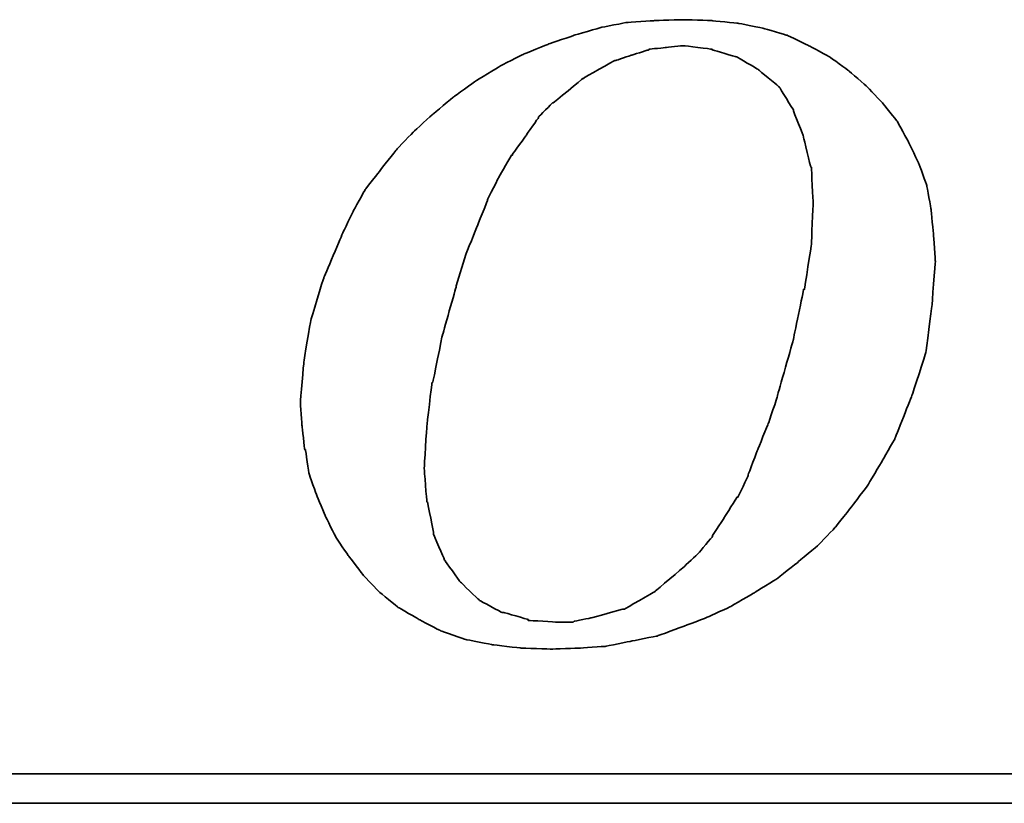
# Model space of a CAD drawing. Header units: millimetres. Extents: x 85 to 589, y 104 to 272.
# Tile 34 of 52: x 466.67 to 473.78, y 155.41 to 161.06. Entities that reach past the tile are written whole.
import ezdxf

# ---------------------------------------------------------------- set-up
doc = ezdxf.new("R2010")
doc.units = ezdxf.units.MM
doc.header["$LTSCALE"] = 0.1
doc.layers.add('DIM', color=4, linetype='CONTINUOUS')
doc.layers.add('layer 1', color=7, linetype='CONTINUOUS')

# ---------------------------------------------------------------- blocks, each defined once
blk = doc.blocks.new('TBI MOTION logo(完整正式版)')
at = {"layer": 'layer 1', "color": 22, "lineweight": 35}
for points, knots in [([(-11.34375, -6.98375), (-11.34375, -6.98375), (-10.91375, -7.43875), (-10.91375, -7.43875), (-10.91375, -7.43875), (-10.91375, -7.43875), (-10.38625, -7.87125), (-10.38625, -7.87125), (-10.38625, -7.87125), (-10.38625, -7.87125), (-9.81125, -8.20375), (-9.81125, -8.20375), (-9.81125, -8.20375), (-9.81125, -8.20375), (-9.21125, -8.51875), (-9.21125, -8.51875), (-9.21125, -8.51875), (-9.21125, -8.51875), (-8.51625, -8.75875), (-8.51625, -8.75875), (-8.51625, -8.75875), (-8.51625, -8.75875), (-7.77125, -8.90375), (-7.77125, -8.90375), (-7.77125, -8.90375), (-7.77125, -8.90375), (-6.97875, -8.99875), (-6.97875, -8.99875), (-6.97875, -8.99875), (-6.97875, -8.99875), (-6.14125, -9.02375), (-6.14125, -9.02375), (-6.14125, -9.02375), (-6.14125, -9.02375), (-5.37125, -8.99875), (-5.37125, -8.99875), (-5.37125, -8.99875), (-5.37125, -8.99875), (-4.65375, -8.94875), (-4.65375, -8.94875), (-4.65375, -8.94875), (-4.65375, -8.94875), (-3.93375, -8.80625), (-3.93375, -8.80625), (-3.93375, -8.80625), (-3.93375, -8.80625), (-3.21375, -8.66375), (-3.21375, -8.66375), (-3.21375, -8.66375), (-3.21375, -8.66375), (-2.49375, -8.39875), (-2.49375, -8.39875), (-2.49375, -8.39875), (-2.49375, -8.39875), (-1.79875, -8.13375), (-1.79875, -8.13375), (-1.79875, -8.13375), (-1.79875, -8.13375), (-1.17375, -7.84375), (-1.17375, -7.84375), (-1.17375, -7.84375), (-1.17375, -7.84375), (-0.52375, -7.46375), (-0.52375, -7.46375), (-0.52375, -7.46375), (-0.52375, -7.46375), (0.10124, -7.07875), (0.10124, -7.07875), (0.10124, -7.07875), (0.10124, -7.07875), (0.67625, -6.62375), (0.67625, -6.62375), (0.67625, -6.62375), (0.67625, -6.62375), (1.24874, -6.14375), (1.24874, -6.14375), (1.24874, -6.14375), (1.24874, -6.14375), (1.72874, -5.64125), (1.72874, -5.64125), (1.72874, -5.64125), (1.72874, -5.64125), (2.18624, -5.06375), (2.18624, -5.06375), (2.18624, -5.06375), (2.18624, -5.06375), (2.61625, -4.48874), (2.61625, -4.48874), (2.61625, -4.48874), (2.61625, -4.48874), (3.00125, -3.83874), (3.00125, -3.83874), (3.00125, -3.83874), (3.00125, -3.83874), (3.36124, -3.21374), (3.36124, -3.21374), (3.36124, -3.21374), (3.36124, -3.21374), (3.84374, -1.99125), (3.84374, -1.99125), (3.84374, -1.99125), (3.84374, -1.99125), (4.22625, -0.81875), (4.22625, -0.81875), (4.22625, -0.81875), (4.22625, -0.81875), (4.39125, 0.45624), (4.39125, 0.45624), (4.39125, 0.45624), (4.39125, 0.45624), (4.48874, 1.70124), (4.48874, 1.70124), (4.48874, 1.70124), (4.48874, 1.70124), (4.43874, 2.44625), (4.43874, 2.44625), (4.43874, 2.44625), (4.43874, 2.44625), (4.36874, 3.14125), (4.36874, 3.14125), (4.36874, 3.14125), (4.36874, 3.14125), (4.25125, 3.81125), (4.25125, 3.81125), (4.25125, 3.81125), (4.25125, 3.81125), (4.03124, 4.41125), (4.03124, 4.41125), (4.03124, 4.41125), (4.03124, 4.41125), (3.74374, 5.01125), (3.74374, 5.01125), (3.74374, 5.01125), (3.74374, 5.01125), (3.43124, 5.58875), (3.43124, 5.58875), (3.43124, 5.58875), (3.43124, 5.58875), (3.02625, 6.09125), (3.02625, 6.09125), (3.02625, 6.09125), (3.02625, 6.09125), (2.59374, 6.54875), (2.59374, 6.54875), (2.59374, 6.54875), (2.59374, 6.54875), (2.09124, 6.98125), (2.09124, 6.98125), (2.09124, 6.98125), (2.09124, 6.98125), (1.56124, 7.36625), (1.56124, 7.36625), (1.56124, 7.36625), (1.56124, 7.36625), (0.98624, 7.67625), (0.98624, 7.67625), (0.98624, 7.67625), (0.98624, 7.67625), (0.38624, 7.96375), (0.38624, 7.96375), (0.38624, 7.96375), (0.38624, 7.96375), (-0.25875, 8.15625), (-0.25875, 8.15625), (-0.25875, 8.15625), (-0.25875, 8.15625), (-0.98125, 8.30125), (-0.98125, 8.30125), (-0.98125, 8.30125), (-0.98125, 8.30125), (-1.70124, 8.37125), (-1.70124, 8.37125), (-1.70124, 8.37125), (-1.70124, 8.37125), (-2.49375, 8.39624), (-2.49375, 8.39624), (-2.49375, 8.39624), (-2.49375, 8.39624), (-3.28625, 8.37125), (-3.28625, 8.37125), (-3.28625, 8.37125), (-3.28625, 8.37125), (-4.05125, 8.32125), (-4.05125, 8.32125), (-4.05125, 8.32125), (-4.05125, 8.32125), (-4.77375, 8.18125), (-4.77375, 8.18125), (-4.77375, 8.18125), (-4.77375, 8.18125), (-5.51625, 7.96375), (-5.51625, 7.96375), (-5.51625, 7.96375), (-5.51625, 7.96375), (-6.21125, 7.72625), (-6.21125, 7.72625), (-6.21125, 7.72625), (-6.21125, 7.72625), (-6.92875, 7.43625), (-6.92875, 7.43625), (-6.92875, 7.43625), (-6.92875, 7.43625), (-7.57875, 7.10125), (-7.57875, 7.10125), (-7.57875, 7.10125), (-7.57875, 7.10125), (-8.24875, 6.69125), (-8.24875, 6.69125), (-8.24875, 6.69125), (-8.24875, 6.69125), (-8.84875, 6.26125), (-8.84875, 6.26125), (-8.84875, 6.26125), (-8.84875, 6.26125), (-9.42625, 5.78125), (-9.42625, 5.78125), (-9.42625, 5.78125), (-9.42625, 5.78125), (-9.95375, 5.30125), (-9.95375, 5.30125), (-9.95375, 5.30125), (-9.95375, 5.30125), (-10.43375, 4.79624), (-10.43375, 4.79624), (-10.43375, 4.79624), (-10.43375, 4.79624), (-10.88875, 4.22125), (-10.88875, 4.22125), (-10.88875, 4.22125), (-10.88875, 4.22125), (-11.29875, 3.69375), (-11.29875, 3.69375), (-11.29875, 3.69375), (-11.29875, 3.69375), (-11.63375, 3.09125), (-11.63375, 3.09125), (-11.63375, 3.09125), (-11.63375, 3.09125), (-11.91875, 2.49625), (-11.91875, 2.49625), (-11.91875, 2.49625), (-11.91875, 2.49625), (-12.44875, 1.24625), (-12.44875, 1.24625), (-12.44875, 1.24625), (-12.44875, 1.24625), (-12.80875, 0.06874), (-12.80875, 0.06874), (-12.80875, 0.06874), (-12.80875, 0.06874), (-12.99875, -1.07875), (-12.99875, -1.07875), (-12.99875, -1.07875), (-12.99875, -1.07875), (-13.09375, -2.18375), (-13.09375, -2.18375), (-13.09375, -2.18375), (-13.09375, -2.18375), (-13.04875, -2.85375), (-13.04875, -2.85375), (-13.04875, -2.85375), (-13.04875, -2.85375), (-12.97375, -3.50375), (-12.97375, -3.50375), (-12.97375, -3.50375), (-12.97375, -3.50375), (-12.95375, -3.50375), (-12.95375, -3.50375), (-12.95375, -3.50375), (-12.95375, -3.50375), (-12.85375, -4.17375), (-12.85375, -4.17375), (-12.85375, -4.17375), (-12.85375, -4.17375), (-12.63875, -4.77624), (-12.63875, -4.77624), (-12.63875, -4.77624), (-12.63875, -4.77624), (-12.39875, -5.35125), (-12.39875, -5.35125), (-12.39875, -5.35125), (-12.39875, -5.35125), (-12.11375, -5.92875), (-12.11375, -5.92875), (-12.11375, -5.92875), (-12.11375, -5.92875), (-11.75375, -6.45375), (-11.75375, -6.45375), (-11.75375, -6.45375), (-11.75375, -6.45375), (-11.34375, -6.98375), (-11.34375, -6.98375)], [0, 0, 0, 0, 0.01369863, 0.01369863, 0.01369863, 0.01369864, 0.02739726, 0.02739726, 0.02739726, 0.02739727, 0.04109589, 0.04109589, 0.04109589, 0.0410959, 0.05479452, 0.05479452, 0.05479452, 0.05479453, 0.06849315, 0.06849315, 0.06849315, 0.06849316, 0.08219178, 0.08219178, 0.08219178, 0.08219179, 0.09589041, 0.09589041, 0.09589041, 0.09589042, 0.10958904, 0.10958904, 0.10958904, 0.10958905, 0.12328767, 0.12328767, 0.12328767, 0.12328768, 0.1369863, 0.1369863, 0.1369863, 0.13698631, 0.15068493, 0.15068493, 0.15068493, 0.15068494, 0.16438356, 0.16438356, 0.16438356, 0.16438357, 0.17808219, 0.17808219, 0.17808219, 0.1780822, 0.19178082, 0.19178082, 0.19178082, 0.19178083, 0.20547945, 0.20547945, 0.20547945, 0.20547946, 0.21917808, 0.21917808, 0.21917808, 0.21917809, 0.23287671, 0.23287671, 0.23287671, 0.23287672, 0.24657534, 0.24657534, 0.24657534, 0.24657535, 0.26027397, 0.26027397, 0.26027397, 0.26027398, 0.2739726, 0.2739726, 0.2739726, 0.27397261, 0.28767123, 0.28767123, 0.28767123, 0.28767124, 0.30136986, 0.30136986, 0.30136986, 0.30136987, 0.31506849, 0.31506849, 0.31506849, 0.3150685, 0.32876712, 0.32876712, 0.32876712, 0.32876713, 0.34246575, 0.34246575, 0.34246575, 0.34246576, 0.35616438, 0.35616438, 0.35616438, 0.35616439, 0.36986301, 0.36986301, 0.36986301, 0.36986302, 0.38356164, 0.38356164, 0.38356164, 0.38356165, 0.39726027, 0.39726027, 0.39726027, 0.39726028, 0.4109589, 0.4109589, 0.4109589, 0.41095891, 0.42465753, 0.42465753, 0.42465753, 0.42465754, 0.43835616, 0.43835616, 0.43835616, 0.43835617, 0.45205479, 0.45205479, 0.45205479, 0.4520548, 0.46575342, 0.46575342, 0.46575342, 0.46575343, 0.47945205, 0.47945205, 0.47945205, 0.47945206, 0.49315068, 0.49315068, 0.49315068, 0.49315069, 0.50684932, 0.50684932, 0.50684932, 0.50684933, 0.52054795, 0.52054795, 0.52054795, 0.52054796, 0.53424658, 0.53424658, 0.53424658, 0.53424659, 0.54794521, 0.54794521, 0.54794521, 0.54794522, 0.56164384, 0.56164384, 0.56164384, 0.56164385, 0.57534247, 0.57534247, 0.57534247, 0.57534248, 0.5890411, 0.5890411, 0.5890411, 0.58904111, 0.60273973, 0.60273973, 0.60273973, 0.60273974, 0.61643836, 0.61643836, 0.61643836, 0.61643837, 0.63013699, 0.63013699, 0.63013699, 0.630137, 0.64383562, 0.64383562, 0.64383562, 0.64383563, 0.65753425, 0.65753425, 0.65753425, 0.65753426, 0.67123288, 0.67123288, 0.67123288, 0.67123289, 0.68493151, 0.68493151, 0.68493151, 0.68493152, 0.69863014, 0.69863014, 0.69863014, 0.69863015, 0.71232877, 0.71232877, 0.71232877, 0.71232878, 0.7260274, 0.7260274, 0.7260274, 0.72602741, 0.73972603, 0.73972603, 0.73972603, 0.73972604, 0.75342466, 0.75342466, 0.75342466, 0.75342467, 0.76712329, 0.76712329, 0.76712329, 0.7671233, 0.78082192, 0.78082192, 0.78082192, 0.78082193, 0.79452055, 0.79452055, 0.79452055, 0.79452056, 0.80821918, 0.80821918, 0.80821918, 0.80821919, 0.82191781, 0.82191781, 0.82191781, 0.82191782, 0.83561644, 0.83561644, 0.83561644, 0.83561645, 0.84931507, 0.84931507, 0.84931507, 0.84931508, 0.8630137, 0.8630137, 0.8630137, 0.86301371, 0.87671233, 0.87671233, 0.87671233, 0.87671234, 0.89041096, 0.89041096, 0.89041096, 0.89041097, 0.90410959, 0.90410959, 0.90410959, 0.9041096, 0.91780822, 0.91780822, 0.91780822, 0.91780823, 0.93150685, 0.93150685, 0.93150685, 0.93150686, 0.94520548, 0.94520548, 0.94520548, 0.94520549, 0.95890411, 0.95890411, 0.95890411, 0.95890412, 0.97260274, 0.97260274, 0.97260274, 0.97260275, 0.98630137, 0.98630137, 0.98630137, 0.98630138, 1, 1, 1, 1]), ([(-8.77875, 1.03124), (-8.77875, 1.03124), (-8.51625, 1.89625), (-8.51625, 1.89625), (-8.51625, 1.89625), (-8.51625, 1.89625), (-8.20375, 2.66375), (-8.20375, 2.66375), (-8.20375, 2.66375), (-8.20375, 2.66375), (-7.91625, 3.38125), (-7.91625, 3.38125), (-7.91625, 3.38125), (-7.91625, 3.38125), (-7.91625, 3.40624), (-7.91625, 3.40624), (-7.91625, 3.40624), (-7.91625, 3.40624), (-7.57875, 4.07624), (-7.57875, 4.07624), (-7.57875, 4.07624), (-7.57875, 4.07624), (-7.24375, 4.65125), (-7.24375, 4.65125), (-7.24375, 4.65125), (-7.24375, 4.65125), (-7.21875, 4.65125), (-7.21875, 4.65125), (-7.21875, 4.65125), (-7.21875, 4.65125), (-7.21875, 4.67624), (-7.21875, 4.67624), (-7.21875, 4.67624), (-7.21875, 4.67624), (-6.83625, 5.20375), (-6.83625, 5.20375), (-6.83625, 5.20375), (-6.83625, 5.20375), (-6.49875, 5.68625), (-6.49875, 5.68625), (-6.49875, 5.68625), (-6.49875, 5.68625), (-6.49875, 5.70625), (-6.49875, 5.70625), (-6.49875, 5.70625), (-6.49875, 5.70625), (-6.11625, 6.09125), (-6.11625, 6.09125), (-6.11625, 6.09125), (-6.11625, 6.09125), (-6.09125, 6.09125), (-6.09125, 6.09125), (-6.09125, 6.09125), (-6.09125, 6.09125), (-5.27375, 6.76625), (-5.27375, 6.76625), (-5.27375, 6.76625), (-5.27375, 6.76625), (-5.24875, 6.76625), (-5.24875, 6.76625), (-5.24875, 6.76625), (-5.24875, 6.76625), (-5.24875, 6.78625), (-5.24875, 6.78625), (-5.24875, 6.78625), (-5.24875, 6.78625), (-4.38875, 7.26624), (-4.38875, 7.26624), (-4.38875, 7.26624), (-4.38875, 7.26624), (-4.36125, 7.26624), (-4.36125, 7.26624), (-4.36125, 7.26624), (-4.36125, 7.26624), (-3.93375, 7.41125), (-3.93375, 7.41125), (-3.93375, 7.41125), (-3.93375, 7.41125), (-3.47375, 7.55625), (-3.47375, 7.55625), (-3.47375, 7.55625), (-3.47375, 7.55625), (-3.45375, 7.55625), (-3.45375, 7.55625), (-3.45375, 7.55625), (-3.45375, 7.55625), (-3.42875, 7.58124), (-3.42875, 7.58124), (-3.42875, 7.58124), (-3.42875, 7.58124), (-2.97375, 7.62625), (-2.97375, 7.62625), (-2.97375, 7.62625), (-2.97375, 7.62625), (-2.49375, 7.67625), (-2.49375, 7.67625), (-2.49375, 7.67625), (-2.49375, 7.67625), (-2.46875, 7.67625), (-2.46875, 7.67625), (-2.46875, 7.67625), (-2.46875, 7.67625), (-1.70124, 7.58124), (-1.70124, 7.58124), (-1.70124, 7.58124), (-1.70124, 7.58124), (-1.67875, 7.55625), (-1.67875, 7.55625), (-1.67875, 7.55625), (-1.67875, 7.55625), (-1.65375, 7.55625), (-1.65375, 7.55625), (-1.65375, 7.55625), (-1.65375, 7.55625), (-1.03125, 7.36625), (-1.03125, 7.36625), (-1.03125, 7.36625), (-1.03125, 7.36625), (-1.00625, 7.36625), (-1.00625, 7.36625), (-1.00625, 7.36625), (-1.00625, 7.36625), (-0.43124, 7.02624), (-0.43124, 7.02624), (-0.43124, 7.02624), (-0.43124, 7.02624), (-0.40625, 7.00624), (-0.40625, 7.00624), (-0.40625, 7.00624), (-0.40625, 7.00624), (0.12124, 6.57124), (0.12124, 6.57124), (0.12124, 6.57124), (0.12124, 6.57124), (0.14624, 6.54875), (0.14624, 6.54875), (0.14624, 6.54875), (0.14624, 6.54875), (0.17124, 6.52375), (0.17124, 6.52375), (0.17124, 6.52375), (0.17124, 6.52375), (0.55625, 5.89875), (0.55625, 5.89875), (0.55625, 5.89875), (0.55625, 5.89875), (0.55625, 5.87625), (0.55625, 5.87625), (0.55625, 5.87625), (0.55625, 5.87625), (0.84124, 5.15625), (0.84124, 5.15625), (0.84124, 5.15625), (0.84124, 5.15625), (0.84124, 5.13125), (0.84124, 5.13125), (0.84124, 5.13125), (0.84124, 5.13125), (1.03624, 4.31875), (1.03624, 4.31875), (1.03624, 4.31875), (1.03624, 4.31875), (1.05624, 4.31875), (1.05624, 4.31875), (1.05624, 4.31875), (1.05624, 4.31875), (1.05624, 4.29125), (1.05624, 4.29125), (1.05624, 4.29125), (1.05624, 4.29125), (1.10625, 3.33125), (1.10625, 3.33125), (1.10625, 3.33125), (1.10625, 3.33125), (1.10625, 3.30875), (1.10625, 3.30875), (1.10625, 3.30875), (1.10625, 3.30875), (1.05624, 2.20624), (1.05624, 2.20624), (1.05624, 2.20624), (1.05624, 2.20624), (1.05624, 2.18124), (1.05624, 2.18124), (1.05624, 2.18124), (1.05624, 2.18124), (0.86624, 0.93624), (0.86624, 0.93624), (0.86624, 0.93624), (0.86624, 0.93624), (0.84124, 0.93624), (0.84124, 0.93624), (0.84124, 0.93624), (0.84124, 0.93624), (0.55625, -0.45874), (0.55625, -0.45874), (0.55625, -0.45874), (0.55625, -0.45874), (0.12124, -1.99125), (0.12124, -1.99125), (0.12124, -1.99125), (0.12124, -1.99125), (0.12124, -2.01874), (0.12124, -2.01874), (0.12124, -2.01874), (0.12124, -2.01874), (-0.13874, -2.78375), (-0.13874, -2.78375), (-0.13874, -2.78375), (-0.13874, -2.78375), (-0.43124, -3.50375), (-0.43124, -3.50375), (-0.43124, -3.50375), (-0.43124, -3.50375), (-0.69375, -4.19875), (-0.69375, -4.19875), (-0.69375, -4.19875), (-0.69375, -4.19875), (-0.69375, -4.22375), (-0.69375, -4.22375), (-0.69375, -4.22375), (-0.69375, -4.22375), (-0.98125, -4.82374), (-0.98125, -4.82374), (-0.98125, -4.82374), (-0.98125, -4.82374), (-1.00625, -4.82374), (-1.00625, -4.82374), (-1.00625, -4.82374), (-1.00625, -4.82374), (-1.33875, -5.35125), (-1.33875, -5.35125), (-1.33875, -5.35125), (-1.33875, -5.35125), (-1.67875, -5.87875), (-1.67875, -5.87875), (-1.67875, -5.87875), (-1.67875, -5.87875), (-1.67875, -5.90375), (-1.67875, -5.90375), (-1.67875, -5.90375), (-1.67875, -5.90375), (-2.05875, -6.35875), (-2.05875, -6.35875), (-2.05875, -6.35875), (-2.05875, -6.35875), (-2.08375, -6.38375), (-2.08375, -6.38375), (-2.08375, -6.38375), (-2.08375, -6.38375), (-2.46875, -6.74375), (-2.46875, -6.74375), (-2.46875, -6.74375), (-2.46875, -6.74375), (-3.25875, -7.41625), (-3.25875, -7.41625), (-3.25875, -7.41625), (-3.25875, -7.41625), (-3.28625, -7.43875), (-3.28625, -7.43875), (-3.28625, -7.43875), (-3.28625, -7.43875), (-4.12375, -7.91875), (-4.12375, -7.91875), (-4.12375, -7.91875), (-4.12375, -7.91875), (-4.14875, -7.91875), (-4.14875, -7.91875), (-4.14875, -7.91875), (-4.14875, -7.91875), (-4.17125, -7.91875), (-4.17125, -7.91875), (-4.17125, -7.91875), (-4.17125, -7.91875), (-5.03375, -8.15875), (-5.03375, -8.15875), (-5.03375, -8.15875), (-5.03375, -8.15875), (-5.51625, -8.25625), (-5.51625, -8.25625), (-5.51625, -8.25625), (-5.51625, -8.25625), (-5.54125, -8.27875), (-5.54125, -8.27875), (-5.54125, -8.27875), (-5.54125, -8.27875), (-5.56375, -8.27875), (-5.56375, -8.27875), (-5.56375, -8.27875), (-5.56375, -8.27875), (-5.99625, -8.27875), (-5.99625, -8.27875), (-5.99625, -8.27875), (-5.99625, -8.27875), (-6.76375, -8.23125), (-6.76375, -8.23125), (-6.76375, -8.23125), (-6.76375, -8.23125), (-6.78875, -8.23125), (-6.78875, -8.23125), (-6.78875, -8.23125), (-6.78875, -8.23125), (-6.78875, -8.20375), (-6.78875, -8.20375), (-6.78875, -8.20375), (-6.78875, -8.20375), (-7.45875, -8.01375), (-7.45875, -8.01375), (-7.45875, -8.01375), (-7.45875, -8.01375), (-7.48375, -8.01375), (-7.48375, -8.01375), (-7.48375, -8.01375), (-7.48375, -8.01375), (-7.50875, -8.01375), (-7.50875, -8.01375), (-7.50875, -8.01375), (-7.50875, -8.01375), (-8.13125, -7.67875), (-8.13125, -7.67875), (-8.13125, -7.67875), (-8.13125, -7.67875), (-8.15625, -7.65375), (-8.15625, -7.65375), (-8.15625, -7.65375), (-8.15625, -7.65375), (-8.65875, -7.17375), (-8.65875, -7.17375), (-8.65875, -7.17375), (-8.65875, -7.17375), (-8.68375, -7.14875), (-8.68375, -7.14875), (-8.68375, -7.14875), (-8.68375, -7.14875), (-9.08875, -6.57375), (-9.08875, -6.57375), (-9.08875, -6.57375), (-9.08875, -6.57375), (-9.11375, -6.54875), (-9.11375, -6.54875), (-9.11375, -6.54875), (-9.11375, -6.54875), (-9.11375, -6.52875), (-9.11375, -6.52875), (-9.11375, -6.52875), (-9.11375, -6.52875), (-9.40375, -5.85375), (-9.40375, -5.85375), (-9.40375, -5.85375), (-9.40375, -5.85375), (-9.40375, -5.82875), (-9.40375, -5.82875), (-9.40375, -5.82875), (-9.40375, -5.82875), (-9.56875, -4.96875), (-9.56875, -4.96875), (-9.56875, -4.96875), (-9.56875, -4.96875), (-9.59375, -4.94375), (-9.59375, -4.94375), (-9.59375, -4.94375), (-9.59375, -4.94375), (-9.66375, -4.03375), (-9.66375, -4.03375), (-9.66375, -4.03375), (-9.66375, -4.03375), (-9.66375, -4.00875), (-9.66375, -4.00875), (-9.66375, -4.00875), (-9.66375, -4.00875), (-9.59375, -2.85375), (-9.59375, -2.85375), (-9.59375, -2.85375), (-9.59375, -2.85375), (-9.45125, -1.65875), (-9.45125, -1.65875), (-9.45125, -1.65875), (-9.45125, -1.65875), (-9.42625, -1.63375), (-9.42625, -1.63375), (-9.42625, -1.63375), (-9.42625, -1.63375), (-9.16125, -0.33875), (-9.16125, -0.33875), (-9.16125, -0.33875), (-9.16125, -0.33875), (-8.77875, 1.00624), (-8.77875, 1.00624), (-8.77875, 1.00624), (-8.77875, 1.00624), (-8.77875, 1.03124), (-8.77875, 1.03124)], [0, 0, 0, 0, 0.01020408, 0.01020408, 0.01020408, 0.01020409, 0.02040816, 0.02040816, 0.02040816, 0.02040817, 0.03061224, 0.03061224, 0.03061224, 0.03061225, 0.04081633, 0.04081633, 0.04081633, 0.04081634, 0.05102041, 0.05102041, 0.05102041, 0.05102042, 0.06122449, 0.06122449, 0.06122449, 0.0612245, 0.07142857, 0.07142857, 0.07142857, 0.07142858, 0.08163265, 0.08163265, 0.08163265, 0.08163266, 0.09183673, 0.09183673, 0.09183673, 0.09183674, 0.10204082, 0.10204082, 0.10204082, 0.10204083, 0.1122449, 0.1122449, 0.1122449, 0.11224491, 0.12244898, 0.12244898, 0.12244898, 0.12244899, 0.13265306, 0.13265306, 0.13265306, 0.13265307, 0.14285714, 0.14285714, 0.14285714, 0.14285715, 0.15306122, 0.15306122, 0.15306122, 0.15306123, 0.16326531, 0.16326531, 0.16326531, 0.16326532, 0.17346939, 0.17346939, 0.17346939, 0.1734694, 0.18367347, 0.18367347, 0.18367347, 0.18367348, 0.19387755, 0.19387755, 0.19387755, 0.19387756, 0.20408163, 0.20408163, 0.20408163, 0.20408164, 0.21428571, 0.21428571, 0.21428571, 0.21428572, 0.2244898, 0.2244898, 0.2244898, 0.22448981, 0.23469388, 0.23469388, 0.23469388, 0.23469389, 0.24489796, 0.24489796, 0.24489796, 0.24489797, 0.25510204, 0.25510204, 0.25510204, 0.25510205, 0.26530612, 0.26530612, 0.26530612, 0.26530613, 0.2755102, 0.2755102, 0.2755102, 0.27551021, 0.28571429, 0.28571429, 0.28571429, 0.2857143, 0.29591837, 0.29591837, 0.29591837, 0.29591838, 0.30612245, 0.30612245, 0.30612245, 0.30612246, 0.31632653, 0.31632653, 0.31632653, 0.31632654, 0.32653061, 0.32653061, 0.32653061, 0.32653062, 0.33673469, 0.33673469, 0.33673469, 0.3367347, 0.34693878, 0.34693878, 0.34693878, 0.34693879, 0.35714286, 0.35714286, 0.35714286, 0.35714287, 0.36734694, 0.36734694, 0.36734694, 0.36734695, 0.37755102, 0.37755102, 0.37755102, 0.37755103, 0.3877551, 0.3877551, 0.3877551, 0.38775511, 0.39795918, 0.39795918, 0.39795918, 0.39795919, 0.40816327, 0.40816327, 0.40816327, 0.40816328, 0.41836735, 0.41836735, 0.41836735, 0.41836736, 0.42857143, 0.42857143, 0.42857143, 0.42857144, 0.43877551, 0.43877551, 0.43877551, 0.43877552, 0.44897959, 0.44897959, 0.44897959, 0.4489796, 0.45918367, 0.45918367, 0.45918367, 0.45918368, 0.46938776, 0.46938776, 0.46938776, 0.46938777, 0.47959184, 0.47959184, 0.47959184, 0.47959185, 0.48979592, 0.48979592, 0.48979592, 0.48979593, 0.5, 0.5, 0.5, 0.50000001, 0.51020408, 0.51020408, 0.51020408, 0.51020409, 0.52040816, 0.52040816, 0.52040816, 0.52040817, 0.53061224, 0.53061224, 0.53061224, 0.53061225, 0.54081633, 0.54081633, 0.54081633, 0.54081634, 0.55102041, 0.55102041, 0.55102041, 0.55102042, 0.56122449, 0.56122449, 0.56122449, 0.5612245, 0.57142857, 0.57142857, 0.57142857, 0.57142858, 0.58163265, 0.58163265, 0.58163265, 0.58163266, 0.59183673, 0.59183673, 0.59183673, 0.59183674, 0.60204082, 0.60204082, 0.60204082, 0.60204083, 0.6122449, 0.6122449, 0.6122449, 0.61224491, 0.62244898, 0.62244898, 0.62244898, 0.62244899, 0.63265306, 0.63265306, 0.63265306, 0.63265307, 0.64285714, 0.64285714, 0.64285714, 0.64285715, 0.65306122, 0.65306122, 0.65306122, 0.65306123, 0.66326531, 0.66326531, 0.66326531, 0.66326532, 0.67346939, 0.67346939, 0.67346939, 0.6734694, 0.68367347, 0.68367347, 0.68367347, 0.68367348, 0.69387755, 0.69387755, 0.69387755, 0.69387756, 0.70408163, 0.70408163, 0.70408163, 0.70408164, 0.71428571, 0.71428571, 0.71428571, 0.71428572, 0.7244898, 0.7244898, 0.7244898, 0.72448981, 0.73469388, 0.73469388, 0.73469388, 0.73469389, 0.74489796, 0.74489796, 0.74489796, 0.74489797, 0.75510204, 0.75510204, 0.75510204, 0.75510205, 0.76530612, 0.76530612, 0.76530612, 0.76530613, 0.7755102, 0.7755102, 0.7755102, 0.77551021, 0.78571429, 0.78571429, 0.78571429, 0.7857143, 0.79591837, 0.79591837, 0.79591837, 0.79591838, 0.80612245, 0.80612245, 0.80612245, 0.80612246, 0.81632653, 0.81632653, 0.81632653, 0.81632654, 0.82653061, 0.82653061, 0.82653061, 0.82653062, 0.83673469, 0.83673469, 0.83673469, 0.8367347, 0.84693878, 0.84693878, 0.84693878, 0.84693879, 0.85714286, 0.85714286, 0.85714286, 0.85714287, 0.86734694, 0.86734694, 0.86734694, 0.86734695, 0.87755102, 0.87755102, 0.87755102, 0.87755103, 0.8877551, 0.8877551, 0.8877551, 0.88775511, 0.89795918, 0.89795918, 0.89795918, 0.89795919, 0.90816327, 0.90816327, 0.90816327, 0.90816328, 0.91836735, 0.91836735, 0.91836735, 0.91836736, 0.92857143, 0.92857143, 0.92857143, 0.92857144, 0.93877551, 0.93877551, 0.93877551, 0.93877552, 0.94897959, 0.94897959, 0.94897959, 0.9489796, 0.95918367, 0.95918367, 0.95918367, 0.95918368, 0.96938776, 0.96938776, 0.96938776, 0.96938777, 0.97959184, 0.97959184, 0.97959184, 0.97959185, 0.98979592, 0.98979592, 0.98979592, 0.98979593, 1, 1, 1, 1]), ([(75.90875, -9.47875), (75.90875, -9.47875), (75.90875, -12.28625), (75.90875, -12.28625), (75.90875, -12.28625), (75.90875, -12.28625), (75.90875, -12.47875), (75.90875, -12.47875), (75.90875, -12.47875), (75.90875, -12.47875), (75.71625, -12.47875), (75.71625, -12.47875), (75.71625, -12.47875), (75.71625, -12.47875), (-88.32875, -12.47875), (-88.32875, -12.47875), (-88.32875, -12.47875), (-88.32875, -12.47875), (-88.32875, -13.29375), (-88.32875, -13.29375), (-88.32875, -13.29375), (-88.32875, -13.29375), (82.89125, -13.29375), (82.89125, -13.29375), (82.89125, -13.29375), (82.89125, -13.29375), (75.90875, -9.47875), (75.90875, -9.47875)], [0, 0, 0, 0, 0.14285714, 0.14285714, 0.14285714, 0.14285715, 0.28571429, 0.28571429, 0.28571429, 0.2857143, 0.42857143, 0.42857143, 0.42857143, 0.42857144, 0.57142857, 0.57142857, 0.57142857, 0.57142858, 0.71428571, 0.71428571, 0.71428571, 0.71428572, 0.85714286, 0.85714286, 0.85714286, 0.85714287, 1, 1, 1, 1])]:
    blk.add_open_spline(points, degree=3, knots=knots, dxfattribs=at)

msp = doc.modelspace()

# ---------------------------------------------------------------- block references
at = {"layer": 'DIM', "color": 7, "xscale": 0.2606204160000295, "yscale": 0.2606204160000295, "zscale": 0.2606204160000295}
msp.add_blockref('TBI MOTION logo(完整正式版)', (472.1109, 158.8735), dxfattribs=at)

doc.saveas('drawing.dxf')
